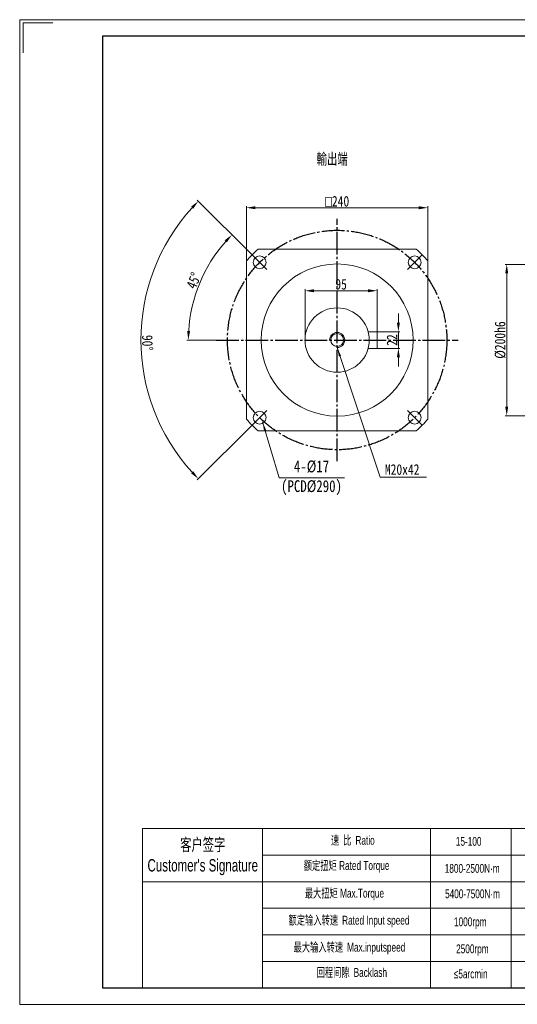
# Model space of a CAD drawing. Header units: millimetres. Extents: x 16758 to 18598, y 444 to 1745.
# Tile 1 of 3: x 16758 to 17416, y 444 to 1745. Entities that reach past the tile are written whole.
import ezdxf

# ---------------------------------------------------------------- set-up
doc = ezdxf.new("R2010")
doc.units = ezdxf.units.MM
doc.linetypes.add('EB_DASHDOT', pattern=[39, 30, -3, 3, -3])
doc.layers.get('0').update_dxf_attribs({"lineweight": 0})
for name, color, linetype, lineweight in [('7标注层', 4, 'Continuous', 18), ('CAXA0', 7, 'Continuous', 70), ('CAXA中心线层', 1, 'EB_DASHDOT', 25), ('SLD-0', 7, 'Continuous', 18), ('图框_外框线', 7, 'Continuous', 18)]:
    doc.layers.add(name, color=color, linetype=linetype, lineweight=lineweight)
doc.styles.get("Standard").update_dxf_attribs({"font": 'txt', "width": 0.707})
doc.styles.add('TH_GBDIM', font='txt', dxfattribs={"width": 0.8})
doc.styles.add('标准', font='arial.ttf', dxfattribs={"width": 0.667})
doc.dimstyles.new('TH_GBDIM', dxfattribs={"dimtxt": 14, "dimasz": 12, "dimexe": 2, "dimexo": 0, "dimgap": 1.5, "dimtad": 1, "dimdec": 0, "dimzin": 0, "dimdsep": 46, "dimtxsty": 'TH_GBDIM', "dimcen": 2.5, "dimdle": 24, "dimclrd": 3, "dimclre": 3, "dimclrt": 3, "dimadec": 0, "dimazin": 0, "dimtfac": 0.714286, "dimtdec": 0, "dimtmove": 0, "dimatfit": 3, "dimfxl": 1, "dimtolj": 1, "dimarcsym": 0})

# ---------------------------------------------------------------- blocks, each defined once
blk = doc.blocks.new('*X2')
at = {"linetype": 'Continuous', "lineweight": 15}
blk.add_hatch(color=3, dxfattribs=at).paths.add_polyline_path([(-108.3, 73.9), (-103.5, 62.9), (-106.4, 62)], flags=0)
at = {"color": 3, "linetype": 'Continuous', "lineweight": 15}
for p, q in [((-108.3, 73.9), (-86.3, 0)), ((-86.3, 0), (0, 0)), ((0, 0), (0, 0))]:
    blk.add_line(p, q, dxfattribs=at)
blk = doc.blocks.new('*X7')
at = {"linetype": 'Continuous', "lineweight": -2, "transparency": 16777216}
for points in [[(17400.4, 1410.2), (17404.4, 1410.2), (17402.4, 1422.2)], [(17400.4, 1234.2), (17404.4, 1234.2), (17402.4, 1222.2)]]:
    blk.add_hatch(color=3, dxfattribs=at).paths.add_polyline_path(points, flags=0)
at = {"color": 3, "linetype": 'Continuous', "transparency": 16777216}
for p, q in [((17631.5, 1422.2), (17400.4, 1422.2)), ((17402.4, 1234.2), (17402.4, 1410.2)), ((17631.5, 1222.2), (17400.4, 1222.2))]:
    blk.add_line(p, q, dxfattribs=at)
at = {"color": 3, "linetype": 'Continuous', "lineweight": 15, "transparency": 16777216, "insert": (17393.9, 1322.2), "char_height": 14, "width": 93.209, "attachment_point": 5, "rotation": 90, "style": 'TH_GBDIM'}
blk.add_mtext('%%C200h6', dxfattribs=at)
blk = doc.blocks.new('*X11')
at = {"linetype": 'Continuous', "lineweight": -2, "transparency": 16777216}
for points in [[(17070.2, 1499), (17070.2, 1495), (17058.2, 1497)], [(17286.2, 1499), (17286.2, 1495), (17298.2, 1497)]]:
    blk.add_hatch(color=3, dxfattribs=at).paths.add_polyline_path(points, flags=0)
at = {"color": 3, "linetype": 'Continuous', "transparency": 16777216}
for p, q in [((17058.2, 1426.6), (17058.2, 1499)), ((17070.2, 1497), (17286.2, 1497)), ((17298.2, 1426.6), (17298.2, 1499))]:
    blk.add_line(p, q, dxfattribs=at)
at = {"color": 3, "linetype": 'Continuous', "lineweight": 15, "transparency": 16777216, "insert": (17178.2, 1505.5), "char_height": 14, "width": 70.902, "attachment_point": 5, "style": 'TH_GBDIM'}
blk.add_mtext('{\\fgdt|b0|i0|c134|p2;o}240', dxfattribs=at)
blk = doc.blocks.new('*X23')
at = {"linetype": 'Continuous', "lineweight": -2, "transparency": 16777216}
for points in [[(17029.4, 1454), (17032.3, 1451.2), (17039.1, 1461.3)], [(16983.8, 1334.2), (16979.8, 1334.3), (16981.4, 1322.2)]]:
    blk.add_hatch(color=3, dxfattribs=at).paths.add_polyline_path(points, flags=0)
at = {"color": 3, "linetype": 'Continuous', "transparency": 16777216}
for p, q in [((17066.1, 1434.3), (17037.7, 1462.8)), ((17018.2, 1322.2), (16979.4, 1322.2))]:
    blk.add_line(p, q, dxfattribs=at)
blk.add_arc((17178.2, 1322.2), 196.7, 138.4952, 176.5048, dxfattribs=at)
at = {"color": 3, "linetype": 'Continuous', "lineweight": 15, "transparency": 16777216, "insert": (16988.6, 1400.8), "char_height": 14, "width": 43.21, "attachment_point": 5, "rotation": 67.5, "style": 'TH_GBDIM'}
blk.add_mtext('45%%D', dxfattribs=at)
blk = doc.blocks.new('*X24')
at = {"linetype": 'Continuous', "lineweight": -2, "transparency": 16777216}
for points in [[(16985, 1498.4), (16987.9, 1495.6), (16994.7, 1505.7)], [(16987.9, 1148.8), (16985, 1146.1), (16994.7, 1138.8)]]:
    blk.add_hatch(color=3, dxfattribs=at).paths.add_polyline_path(points, flags=0)
at = {"color": 3, "linetype": 'Continuous', "transparency": 16777216}
for p, q in [((17066.1, 1434.3), (16993.3, 1507.1)), ((17066.1, 1210.2), (16993.3, 1137.3))]:
    blk.add_line(p, q, dxfattribs=at)
blk.add_arc((17178.2, 1322.2), 259.5, 137.6501, 222.3499, dxfattribs=at)
at = {"color": 3, "linetype": 'Continuous', "lineweight": 15, "transparency": 16777216, "insert": (16927.3, 1318.5), "char_height": 14, "width": 42.062, "attachment_point": 5, "rotation": 270.8473, "style": 'TH_GBDIM'}
blk.add_mtext('90%%D', dxfattribs=at)
blk = doc.blocks.new('*X25')
at = {"linetype": 'Continuous', "lineweight": -2, "transparency": 16777216}
for points in [[(17257.2, 1345.2), (17261.2, 1345.2), (17259.2, 1333.2)], [(17257.2, 1299.2), (17261.2, 1299.2), (17259.2, 1311.2)]]:
    blk.add_hatch(color=3, dxfattribs=at).paths.add_polyline_path(points, flags=0)
at = {"color": 3, "linetype": 'Continuous', "transparency": 16777216}
for p, q in [((17259.2, 1345.2), (17259.2, 1357.2)), ((17231.1, 1333.2), (17261.2, 1333.2)), ((17259.2, 1311.2), (17259.2, 1333.2)), ((17231.1, 1311.2), (17261.2, 1311.2)), ((17259.2, 1299.2), (17259.2, 1287.2))]:
    blk.add_line(p, q, dxfattribs=at)
at = {"color": 3, "linetype": 'Continuous', "lineweight": 15, "transparency": 16777216, "insert": (17250.7, 1322.2), "char_height": 14, "width": 28.249, "attachment_point": 5, "rotation": 90, "style": 'TH_GBDIM'}
blk.add_mtext('22', dxfattribs=at)
blk = doc.blocks.new('*X26')
at = {"linetype": 'Continuous', "lineweight": -2, "transparency": 16777216}
for points in [[(17147.7, 1389.3), (17147.7, 1385.3), (17135.7, 1387.3)], [(17219.1, 1389.3), (17219.1, 1385.3), (17231.1, 1387.3)]]:
    blk.add_hatch(color=3, dxfattribs=at).paths.add_polyline_path(points, flags=0)
at = {"color": 3, "linetype": 'Continuous', "transparency": 16777216}
for p, q in [((17135.7, 1322.2), (17135.7, 1389.3)), ((17219.1, 1387.3), (17147.7, 1387.3)), ((17231.1, 1333.2), (17231.1, 1389.3))]:
    blk.add_line(p, q, dxfattribs=at)
at = {"color": 3, "linetype": 'Continuous', "lineweight": 15, "transparency": 16777216, "insert": (17183.4, 1395.8), "char_height": 14, "width": 28.498, "attachment_point": 5, "style": 'TH_GBDIM'}
blk.add_mtext('95', dxfattribs=at)
blk = doc.blocks.new('*X27')
at = {"linetype": 'Continuous', "lineweight": 15}
blk.add_hatch(color=3, dxfattribs=at).paths.add_polyline_path([(-118.2, 171.3), (-113, 160.4), (-115.8, 159.5)], flags=0)
at = {"color": 3, "linetype": 'Continuous', "lineweight": 15}
for p, q in [((-118.2, 171.3), (-61.2, 0)), ((-61.2, 0), (0, 0)), ((0, 0), (0, 0))]:
    blk.add_line(p, q, dxfattribs=at)

msp = doc.modelspace()

# ---------------------------------------------------------------- linework, layer by layer
at = {"color": 7, "linetype": 'Continuous', "lineweight": 15}
for p, q in [((17282.6, 1442.2), (17073.8, 1442.2)), ((17058.2, 1426.6), (17058.2, 1217.8)), ((17298.2, 1217.8), (17298.2, 1426.6)), ((17219.2, 1333.2), (17231.1, 1333.2)), ((17231.1, 1333.2), (17231.1, 1311.2)), ((17219.2, 1311.2), (17231.1, 1311.2)), ((17073.8, 1202.2), (17282.6, 1202.2))]:
    msp.add_line(p, q, dxfattribs=at)
for p, q in [((17079.6, 676.6), (17079.6, 466.3)), ((17301.5, 676.6), (17301.5, 466.3))]:
    msp.add_line(p, q)
for centre, radius in [((17075.7, 1424.8), 8.5), ((17280.7, 1424.8), 8.5), ((17178.2, 1322.2), 100.5), ((17178.2, 1322.2), 42.5), ((17178.2, 1322.2), 8.5), ((17075.7, 1219.7), 8.5), ((17280.7, 1219.7), 8.5)]:
    msp.add_circle(centre, radius, dxfattribs=at)
for start, end in [(131.0283, 138.9717), (41.0283, 48.9717), (221.0283, 228.9717), (311.0283, 318.9717)]:
    msp.add_arc((17178.2, 1322.2), 159.1, start, end, dxfattribs=at)
at = {"layer": '7标注层', "color": 0}
msp.add_line((16920.9, 676.6), (16920.9, 466.4), dxfattribs=at)
at = {"layer": '7标注层'}
msp.add_arc((17178.2, 1322.2), 10, 270, 180, dxfattribs=at)
at = {"layer": 'CAXA中心线层', "linetype": 'EB_DASHDOT', "lineweight": 25}
for p, q in [((17178.2, 1162.2), (17178.2, 1482.2)), ((17066.1, 1434.3), (17085.2, 1415.2)), ((17290.3, 1434.3), (17271.2, 1415.2)), ((17018.2, 1322.2), (17338.2, 1322.2)), ((17066.1, 1210.2), (17085.2, 1229.2)), ((17290.3, 1210.2), (17271.2, 1229.2))]:
    msp.add_line(p, q, dxfattribs=at)
msp.add_circle((17178.2, 1322.2), 145, dxfattribs=at)
at = {"layer": 'SLD-0'}
msp.add_line((17408.5, 676.6), (17408.5, 466.4), dxfattribs=at)
at = {"layer": '图框_外框线'}
for p, q in [((16920.9, 676.6), (18576.3, 676.6)), ((17079.6, 641.5), (18009.9, 641.5)), ((16920.9, 606.5), (18576.3, 606.5)), ((17079.6, 571.4), (18576.3, 571.4)), ((17079.6, 536.3), (18576.3, 536.3)), ((17079.6, 501.2), (18576.3, 501.2))]:
    msp.add_line(p, q, dxfattribs=at)
at = {"layer": '图框_外框线', "color": 3}
msp.add_lwpolyline([(16758.4, 444.4), (18598.2, 444.4), (18598.2, 1745.5), (16758.4, 1745.5)], close=True, dxfattribs=at)
msp.add_lwpolyline([(16762.8, 1701.7), (16762.8, 1741.1), (16802.2, 1741.1)], dxfattribs=at)
at = {"layer": '图框_外框线', "color": 3, "lineweight": 25}
msp.add_lwpolyline([(16867.9, 466.4), (18576.3, 466.4), (18576.3, 1723.6), (16867.9, 1723.6)], close=True, dxfattribs=at)

# ---------------------------------------------------------------- block references
at = {"color": 7, "linetype": 'Continuous', "lineweight": 15}
for name, p in [('*X27', (17296.4, 1140.9)), ('*X2', (17187.9, 1140.1))]:
    msp.add_blockref(name, p, dxfattribs=at)

# ---------------------------------------------------------------- texts
at = {"color": 3, "insert": (17171.6, 1560.7), "char_height": 15, "width": 87.904, "attachment_point": 5}
msp.add_mtext('輸出端', dxfattribs=at)
at = {"layer": 'CAXA0', "color": 3, "linetype": 'Continuous', "attachment_point": 5, "style": 'TH_GBDIM'}
for s, insert, char_height, width in [('4-%%C17\\P(PCD%%C290)', (17144.3, 1140.1), 15.628, 144.471), ('M20x42', (17264.2, 1151), 14, 93.209)]:
    msp.add_mtext(s, dxfattribs=dict(at, insert=insert, char_height=char_height, width=width))
at = {"layer": 'SLD-0', "color": 1, "insert": (17770.4, 739.7), "char_height": 21, "width": 572.439, "attachment_point": 2, "line_spacing_factor": 1.15057, "style": '标准'}
msp.add_mtext('{\\fSimSun|b1|i0|c0|p34;\\T1.1;  \\fSimSun|b1|i0|c134|p34;注：输入尺寸依据各品牌伺服马达或步进马达可以有所变动。}', dxfattribs=at)
at = {"layer": 'SLD-0', "color": 1, "attachment_point": 2, "style": '标准'}
for s, insert, char_height, width in [("{\\fSimSun|b0|i0|c134|p2;客户签字}\\PCustomer's Signature", (17000.5, 663.6), 16.372, 203.671), ('{\\fSimSun|b0|i0|c134|p2;速 比 }Ratio', (17198.9, 667), 11.694, 95.554), ('15-100', (17352.1, 665.6), 11.69, 49.722), ('{\\fSimSun|b0|i0|c134|p2;额定扭矩} Rated Torque', (17190.7, 633.7), 11.694, 131.314), ('1800-2500N·m', (17356.8, 629.9), 11.694, 49.722), ('{\\fSimSun|b0|i0|c134|p2;最大扭矩} Max.Torque', (17187.8, 597.1), 11.694, 151.044), ('5400-7500N·m', (17357.2, 596.3), 11.694, 62.514), ('{\\fSimSun|b0|i0|c134|p2;额定输入转速 }Rated Input speed', (17193.9, 561.4), 11.694, 215.166), ('1000rpm', (17354.2, 559.3), 11.69, 49.722), ('{\\fSimSun|b0|i0|c134|p2;最大输入转速 }Max.inputspeed ', (17194.4, 525.7), 11.694, 197.902), ('2500rpm', (17357, 523.6), 11.69, 89.748), ('{\\fSimSun|b0|i0|c134|p2;回程间隙 }Backlash', (17197.6, 492.4), 11.694, 95.554), ('≤5arcmin ', (17354.8, 490.5), 11.69, 49.722)]:
    msp.add_mtext(s, dxfattribs=dict(at, insert=insert, char_height=char_height, width=width))

# ---------------------------------------------------------------- dimensions: what is measured, and where the dimension line sits
at = {"color": 7, "linetype": 'Continuous', "lineweight": 15}
dim = msp.add_linear_dim(base=(17298.2, 1497), p1=(17058.2, 1426.6), p2=(17298.2, 1426.6), text='{\\fgdt|b0|i0|c134|p2;o}<>', dimstyle='TH_GBDIM', override={"dimsah": 1, "dimtzin": 0}, dxfattribs=at)
dim.commit()
dim.dimension.update_dxf_attribs({"geometry": '*X11', "text_midpoint": (17178.2, 1505.5)})
dim = msp.add_angular_dim_2l(base=(16918.8, 1318.4), line1=((17066.1, 1210.2), (17085.2, 1229.2)), line2=((17066.1, 1434.3), (17085.2, 1415.2)), dimstyle='TH_GBDIM', override={"dimtad": 1, "dimtih": 0, "dimtoh": 0, "dimsah": 1, "dimtzin": 0}, dxfattribs=at)
dim.commit()
dim.dimension.update_dxf_attribs({"geometry": '*X24', "text_midpoint": (16918.8, 1318.4), "dimtype": 162})
dim = msp.add_angular_dim_2l(base=(16996.4, 1397.5), line1=((17018.2, 1322.2), (17338.2, 1322.2)), line2=((17066.1, 1434.3), (17085.2, 1415.2)), dimstyle='TH_GBDIM', override={"dimtad": 1, "dimtih": 0, "dimtoh": 0, "dimsah": 1, "dimtzin": 0}, dxfattribs=at)
dim.commit()
dim.dimension.update_dxf_attribs({"geometry": '*X23', "text_midpoint": (16988.6, 1400.8)})
dim = msp.add_linear_dim(base=(17402.4, 1422.2), p1=(17631.5, 1222.2), p2=(17631.5, 1422.2), angle=90, text='%%C<>h6', dimstyle='TH_GBDIM', override={"dimsah": 1, "dimtzin": 0}, dxfattribs=at)
dim.commit()
dim.dimension.update_dxf_attribs({"geometry": '*X7', "text_midpoint": (17393.9, 1322.2)})
dim = msp.add_linear_dim(base=(17135.7, 1387.3), p1=(17231.1, 1333.2), p2=(17135.7, 1322.2), dimstyle='TH_GBDIM', override={"dimsah": 1, "dimtzin": 0}, dxfattribs=at)
dim.commit()
dim.dimension.update_dxf_attribs({"geometry": '*X26', "text_midpoint": (17183.4, 1395.8)})
dim = msp.add_linear_dim(base=(17259.2, 1333.2), p1=(17231.1, 1311.2), p2=(17231.1, 1333.2), angle=90, dimstyle='TH_GBDIM', override={"dimsah": 1, "dimtzin": 0}, dxfattribs=at)
dim.commit()
dim.dimension.update_dxf_attribs({"geometry": '*X25', "text_midpoint": (17250.7, 1322.2)})

doc.saveas('drawing.dxf')
